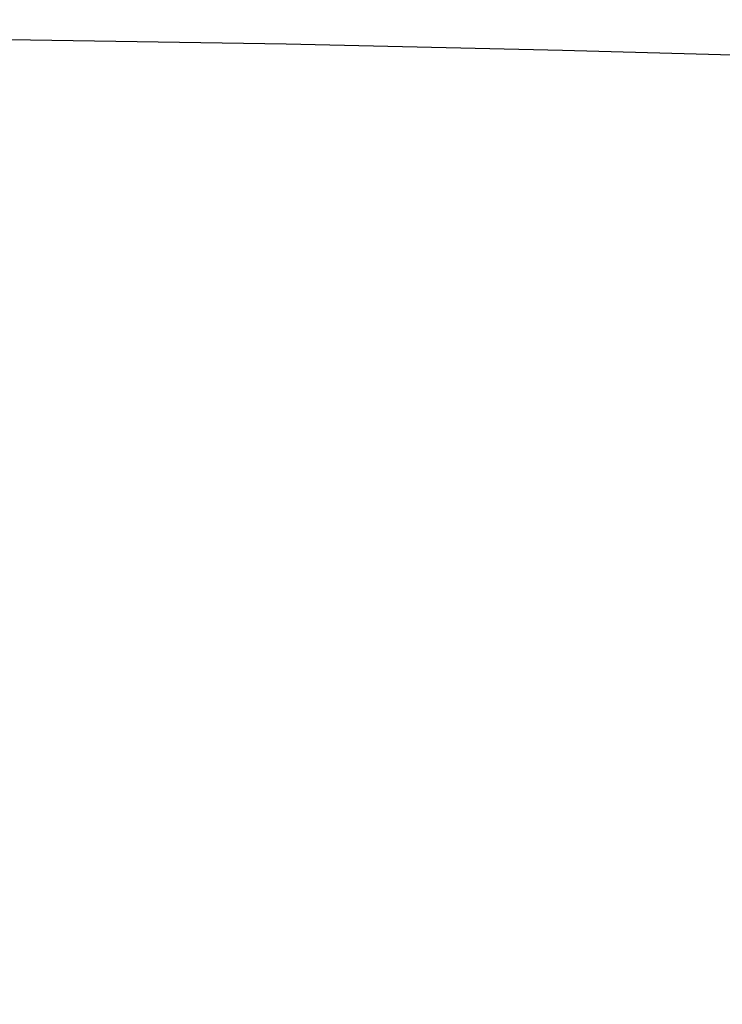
# Model space of a CAD drawing. Header units: millimetres. Extents: x 309 to 494, y 52 to 496.
# Tile 52 of 64: x 401.575 to 401.853, y 107.422 to 107.812. Entities that reach past the tile are written whole.
import ezdxf

# ---------------------------------------------------------------- set-up
doc = ezdxf.new("R2010")
doc.units = ezdxf.units.MM
doc.header["$LTSCALE"] = 47.498
doc.layers.get('0').update_dxf_attribs({"linetype": 'CONTINUOUS'})
doc.layers.add('KONSTR_EL', color=7, linetype='CONTINUOUS')

msp = doc.modelspace()

# ---------------------------------------------------------------- linework, layer by layer
at = {"color": 7, "linetype": 'CONTINUOUS'}
msp.add_arc((401.35066, 90.80547), 65, 7.069714, 172.930286, dxfattribs=at)
at = {"layer": 'KONSTR_EL', "color": 4, "linetype": 'CONTINUOUS'}
for radius in [34, 27.2, 20.4]:
    msp.add_circle((401.35066, 90.80547), radius, dxfattribs=at)
msp.add_arc((401.35066, 90.80547), 17, 180, 90, dxfattribs=at)

doc.saveas('drawing.dxf')
